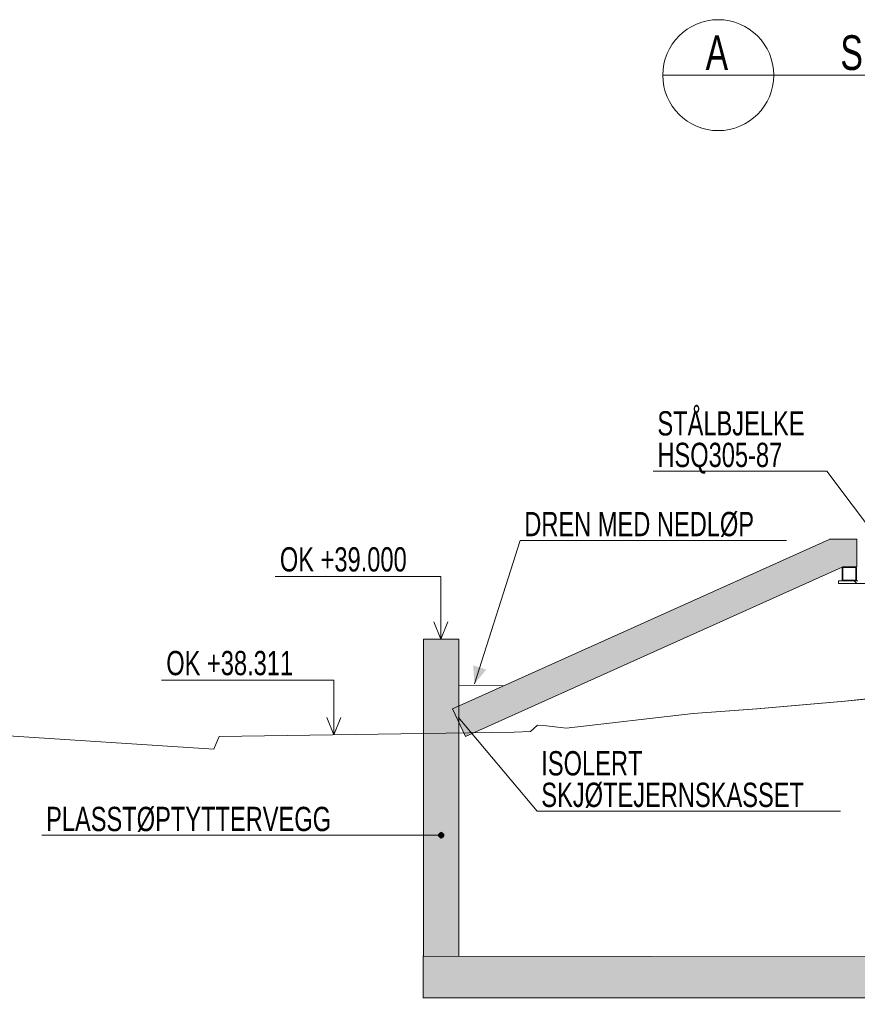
# Model space of a CAD drawing. Header units: millimetres. Extents: x -28263 to 55837, y 62799 to 122199.
# Tile 4 of 9: x -16770 to -4694, y 90932 to 105128. Entities that reach past the tile are written whole.
import ezdxf

# ---------------------------------------------------------------- set-up
doc = ezdxf.new("R2010")
doc.units = ezdxf.units.MM
doc.header["$LTSCALE"] = 100
doc.linetypes.add('HIDDEN', pattern=[2.38125, 1.5875, -0.79375])
doc.linetypes.add('XKITLINE00', pattern=[0])
for name, color, linetype, lineweight in [('GraphicObject', 6, 'Continuous', 0), ('LevelText', 7, 'Continuous', 0), ('OtherObjectType', 1, 'Continuous', 0), ('Part', 2, 'Continuous', 0), ('Part_Hidden', 7, 'Continuous', 0), ('PartMark', 3, 'Continuous', 0), ('ReferenceModel', 1, 'Continuous', 0), ('Text', 3, 'Continuous', 0)]:
    doc.layers.add(name, color=color, linetype=linetype, lineweight=lineweight)
doc.styles.add('ARIAL_NARROW', font='ARIALN.TTF')

msp = doc.modelspace()

# ---------------------------------------------------------------- hatches: boundary and pattern name
at = {"layer": 'Part'}
for points in [[(-10530, 95194), (-5093, 97640), (-4905, 97240), (-10342, 94794)], [(-4905, 97237), (-5093, 97637), (-4700, 97637), (-4700, 97237)], [(-10949, 91624), (-10949, 96197), (-10437, 96197), (-10437, 91623)], [(21719, 91593), (21958, 91585), (22363, 91532), (22363, 90932), (20314, 91009), (4767, 91021), (-10955, 91024), (-10955, 91624), (4025, 91611), (20314, 91609), (20660, 91608), (20877, 91607), (21051, 91606), (21398, 91601)]]:
    msp.add_hatch(color=253, dxfattribs=at).paths.add_polyline_path(points, flags=17)
at = {"layer": 'PartMark'}
msp.add_hatch(color=7, dxfattribs=at).paths.add_polyline_path([(-10692, 93419), (-10691, 93418), (-10691, 93418), (-10690, 93418), (-10689, 93417), (-10689, 93417), (-10688, 93417), (-10687, 93416), (-10687, 93416), (-10686, 93416), (-10685, 93415), (-10685, 93415), (-10684, 93415), (-10683, 93414), (-10683, 93414), (-10682, 93414), (-10682, 93413), (-10681, 93413), (-10680, 93413), (-10680, 93412), (-10679, 93412), (-10679, 93412), (-10678, 93411), (-10677, 93411), (-10677, 93410), (-10676, 93410), (-10676, 93410), (-10675, 93409), (-10674, 93409), (-10674, 93409), (-10673, 93408), (-10673, 93408), (-10672, 93408), (-10672, 93407), (-10671, 93407), (-10671, 93406), (-10670, 93406), (-10670, 93406), (-10669, 93405), (-10669, 93405), (-10668, 93405), (-10668, 93404), (-10667, 93404), (-10667, 93403), (-10666, 93403), (-10666, 93403), (-10665, 93402), (-10665, 93402), (-10664, 93402), (-10664, 93401), (-10663, 93401), (-10663, 93400), (-10662, 93400), (-10662, 93400), (-10662, 93399), (-10661, 93399), (-10661, 93398), (-10660, 93398), (-10660, 93398), (-10660, 93397), (-10659, 93397), (-10659, 93396), (-10658, 93396), (-10658, 93396), (-10658, 93395), (-10657, 93395), (-10657, 93394), (-10657, 93394), (-10656, 93394), (-10656, 93393), (-10656, 93393), (-10655, 93392), (-10655, 93392), (-10655, 93392), (-10654, 93391), (-10654, 93391), (-10654, 93390), (-10653, 93390), (-10653, 93390), (-10653, 93389), (-10653, 93389), (-10652, 93388), (-10652, 93388), (-10652, 93388), (-10651, 93387), (-10651, 93387), (-10651, 93386), (-10651, 93386), (-10650, 93385), (-10650, 93385), (-10650, 93385), (-10650, 93384), (-10650, 93384), (-10649, 93383), (-10649, 93383), (-10649, 93383), (-10649, 93382), (-10649, 93382), (-10648, 93381), (-10648, 93381), (-10648, 93380), (-10648, 93380), (-10648, 93380), (-10648, 93379), (-10648, 93379), (-10647, 93378), (-10647, 93378), (-10647, 93377), (-10647, 93377), (-10647, 93377), (-10647, 93376), (-10647, 93376), (-10647, 93375), (-10647, 93375), (-10646, 93375), (-10646, 93374), (-10646, 93374), (-10646, 93373), (-10646, 93373), (-10646, 93372), (-10646, 93372), (-10646, 93372), (-10646, 93371), (-10646, 93371), (-10646, 93370), (-10646, 93370), (-10646, 93369), (-10646, 93369), (-10646, 93369), (-10646, 93368), (-10646, 93368), (-10646, 93367), (-10646, 93367), (-10646, 93366), (-10646, 93366), (-10646, 93366), (-10646, 93365), (-10646, 93365), (-10646, 93364), (-10646, 93364), (-10646, 93363), (-10647, 93363), (-10647, 93363), (-10647, 93362), (-10647, 93362), (-10647, 93361), (-10647, 93361), (-10647, 93360), (-10647, 93360), (-10647, 93360), (-10648, 93359), (-10648, 93359), (-10648, 93358), (-10648, 93358), (-10648, 93358), (-10648, 93357), (-10648, 93357), (-10649, 93356), (-10649, 93356), (-10649, 93355), (-10649, 93355), (-10649, 93355), (-10650, 93354), (-10650, 93354), (-10650, 93353), (-10650, 93353), (-10650, 93352), (-10651, 93352), (-10651, 93352), (-10651, 93351), (-10651, 93351), (-10652, 93350), (-10652, 93350), (-10652, 93350), (-10653, 93349), (-10653, 93349), (-10653, 93348), (-10653, 93348), (-10654, 93348), (-10654, 93347), (-10654, 93347), (-10655, 93346), (-10655, 93346), (-10655, 93346), (-10656, 93345), (-10656, 93345), (-10656, 93344), (-10657, 93344), (-10657, 93343), (-10657, 93343), (-10658, 93343), (-10658, 93342), (-10658, 93342), (-10659, 93341), (-10659, 93341), (-10660, 93341), (-10660, 93340), (-10660, 93340), (-10661, 93340), (-10661, 93339), (-10662, 93339), (-10662, 93338), (-10662, 93338), (-10663, 93338), (-10663, 93337), (-10664, 93337), (-10664, 93336), (-10665, 93336), (-10665, 93336), (-10666, 93335), (-10666, 93335), (-10667, 93334), (-10667, 93334), (-10668, 93334), (-10668, 93333), (-10669, 93333), (-10669, 93333), (-10670, 93332), (-10670, 93332), (-10671, 93331), (-10671, 93331), (-10672, 93331), (-10672, 93330), (-10673, 93330), (-10673, 93330), (-10674, 93329), (-10674, 93329), (-10675, 93329), (-10676, 93328), (-10676, 93328), (-10677, 93327), (-10677, 93327), (-10678, 93327), (-10679, 93326), (-10679, 93326), (-10680, 93326), (-10680, 93325), (-10681, 93325), (-10682, 93325), (-10682, 93324), (-10683, 93324), (-10683, 93324), (-10684, 93323), (-10685, 93323), (-10685, 93323), (-10686, 93322), (-10687, 93322), (-10687, 93322), (-10688, 93321), (-10689, 93321), (-10689, 93321), (-10690, 93320), (-10691, 93320), (-10691, 93320), (-10692, 93319), (-10693, 93319), (-10694, 93319), (-10694, 93320), (-10695, 93320), (-10696, 93320), (-10696, 93321), (-10697, 93321), (-10698, 93321), (-10698, 93322), (-10699, 93322), (-10700, 93322), (-10700, 93323), (-10701, 93323), (-10702, 93323), (-10702, 93324), (-10703, 93324), (-10703, 93324), (-10704, 93325), (-10705, 93325), (-10705, 93325), (-10706, 93326), (-10707, 93326), (-10707, 93326), (-10708, 93327), (-10708, 93327), (-10709, 93327), (-10709, 93328), (-10710, 93328), (-10711, 93329), (-10711, 93329), (-10712, 93329), (-10712, 93330), (-10713, 93330), (-10713, 93330), (-10714, 93331), (-10714, 93331), (-10715, 93331), (-10715, 93332), (-10716, 93332), (-10717, 93333), (-10717, 93333), (-10718, 93333), (-10718, 93334), (-10719, 93334), (-10719, 93334), (-10719, 93335), (-10720, 93335), (-10720, 93336), (-10721, 93336), (-10721, 93336), (-10722, 93337), (-10722, 93337), (-10723, 93338), (-10723, 93338), (-10724, 93338), (-10724, 93339), (-10724, 93339), (-10725, 93340), (-10725, 93340), (-10726, 93340), (-10726, 93341), (-10726, 93341), (-10727, 93341), (-10727, 93342), (-10728, 93342), (-10728, 93343), (-10728, 93343), (-10729, 93343), (-10729, 93344), (-10729, 93344), (-10730, 93345), (-10730, 93345), (-10730, 93346), (-10731, 93346), (-10731, 93346), (-10731, 93347), (-10732, 93347), (-10732, 93348), (-10732, 93348), (-10733, 93348), (-10733, 93349), (-10733, 93349), (-10733, 93350), (-10734, 93350), (-10734, 93350), (-10734, 93351), (-10734, 93351), (-10735, 93352), (-10735, 93352), (-10735, 93352), (-10735, 93353), (-10736, 93353), (-10736, 93354), (-10736, 93354), (-10736, 93355), (-10736, 93355), (-10737, 93355), (-10737, 93356), (-10737, 93356), (-10737, 93357), (-10737, 93357), (-10738, 93358), (-10738, 93358), (-10738, 93358), (-10738, 93359), (-10738, 93359), (-10738, 93360), (-10738, 93360), (-10738, 93360), (-10739, 93361), (-10739, 93361), (-10739, 93362), (-10739, 93362), (-10739, 93363), (-10739, 93363), (-10739, 93363), (-10739, 93364), (-10739, 93364), (-10739, 93365), (-10739, 93365), (-10739, 93366), (-10740, 93366), (-10740, 93366), (-10740, 93367), (-10740, 93367), (-10740, 93368), (-10740, 93368), (-10740, 93369), (-10740, 93369), (-10740, 93369), (-10740, 93370), (-10740, 93370), (-10740, 93371), (-10740, 93371), (-10740, 93372), (-10740, 93372), (-10739, 93372), (-10739, 93373), (-10739, 93373), (-10739, 93374), (-10739, 93374), (-10739, 93375), (-10739, 93375), (-10739, 93375), (-10739, 93376), (-10739, 93376), (-10739, 93377), (-10739, 93377), (-10738, 93377), (-10738, 93378), (-10738, 93378), (-10738, 93379), (-10738, 93379), (-10738, 93380), (-10738, 93380), (-10738, 93380), (-10737, 93381), (-10737, 93381), (-10737, 93382), (-10737, 93382), (-10737, 93383), (-10736, 93383), (-10736, 93383), (-10736, 93384), (-10736, 93384), (-10736, 93385), (-10735, 93385), (-10735, 93385), (-10735, 93386), (-10735, 93386), (-10734, 93387), (-10734, 93387), (-10734, 93388), (-10734, 93388), (-10733, 93388), (-10733, 93389), (-10733, 93389), (-10733, 93390), (-10732, 93390), (-10732, 93390), (-10732, 93391), (-10731, 93391), (-10731, 93392), (-10731, 93392), (-10730, 93392), (-10730, 93393), (-10730, 93393), (-10729, 93394), (-10729, 93394), (-10729, 93394), (-10728, 93395), (-10728, 93395), (-10728, 93396), (-10727, 93396), (-10727, 93396), (-10726, 93397), (-10726, 93397), (-10726, 93398), (-10725, 93398), (-10725, 93398), (-10724, 93399), (-10724, 93399), (-10724, 93400), (-10723, 93400), (-10723, 93400), (-10722, 93401), (-10722, 93401), (-10721, 93402), (-10721, 93402), (-10720, 93402), (-10720, 93403), (-10719, 93403), (-10719, 93403), (-10719, 93404), (-10718, 93404), (-10718, 93405), (-10717, 93405), (-10717, 93405), (-10716, 93406), (-10715, 93406), (-10715, 93406), (-10714, 93407), (-10714, 93407), (-10713, 93408), (-10713, 93408), (-10712, 93408), (-10712, 93409), (-10711, 93409), (-10711, 93409), (-10710, 93410), (-10709, 93410), (-10709, 93410), (-10708, 93411), (-10708, 93411), (-10707, 93412), (-10707, 93412), (-10706, 93412), (-10705, 93413), (-10705, 93413), (-10704, 93413), (-10703, 93414), (-10703, 93414), (-10702, 93414), (-10702, 93415), (-10701, 93415), (-10700, 93415), (-10700, 93416), (-10699, 93416), (-10698, 93416), (-10698, 93417), (-10697, 93417), (-10696, 93417), (-10696, 93418), (-10695, 93418), (-10694, 93418), (-10694, 93419), (-10693, 93419)], flags=17)
at = {"layer": 'Text'}
for points in [[(-10214, 95550), (-10233, 95818), (-10043, 95758)], [(-10447, 95074), (-10210, 94946), (-10363, 94818)]]:
    msp.add_hatch(color=7, dxfattribs=at).paths.add_polyline_path(points, flags=17)

# ---------------------------------------------------------------- linework, layer by layer
at = {"layer": 'GraphicObject', "color": 3, "linetype": 'Continuous', "lineweight": 0}
msp.add_line((-10437, 95529), (-9793, 95525), dxfattribs=at)
at = {"layer": 'LevelText', "color": 3, "linetype": 'Continuous', "lineweight": 0}
for p, q in [((-10895, 97102), (-13089, 97102)), ((-10697, 97102), (-10895, 97102)), ((-10697, 96197), (-10697, 97102)), ((-10797, 96447), (-10697, 96197)), ((-10697, 96197), (-10597, 96447)), ((-12533, 95607), (-14727, 95607)), ((-12242, 95607), (-12533, 95607)), ((-12242, 94819), (-12242, 95607)), ((-12342, 95069), (-12242, 94819)), ((-12242, 94819), (-12142, 95069))]:
    msp.add_line(p, q, dxfattribs=at)
at = {"layer": 'OtherObjectType', "color": 3, "linetype": 'Continuous', "lineweight": 0}
for q in [(-7499, 104328), (-2399, 104328)]:
    msp.add_line((-5899, 104328), q, dxfattribs=at)
msp.add_circle((-6699, 104328), 800, dxfattribs=at)
at = {"layer": 'Part', "color": 7, "linetype": 'XKITLINE00', "lineweight": 0}
for p, q in [((-10530, 95194), (-5099, 97635)), ((-5094, 97639), (-5093, 97639)), ((-5093, 97639), (-5094, 97639)), ((-5094, 97640), (-5093, 97640)), ((-5093, 97639), (-5093, 97639)), ((-5093, 97639), (-4700, 97637)), ((-4700, 97637), (-4700, 97237)), ((-4911, 97235), (-10342, 94794)), ((-4911, 97227), (-4912, 97226)), ((-4912, 97226), (-4912, 97225)), ((-4912, 97225), (-4912, 97224)), ((-4912, 97224), (-4912, 97222)), ((-4912, 97222), (-4912, 97221)), ((-4912, 97053), (-4912, 97221)), ((-4904, 97108), (-4912, 97116)), ((-4910, 97229), (-4911, 97227)), ((-4909, 97231), (-4910, 97230)), ((-4910, 97230), (-4910, 97229)), ((-4908, 97232), (-4909, 97231)), ((-4907, 97233), (-4908, 97232)), ((-4906, 97234), (-4907, 97233)), ((-4906, 97237), (-4905, 97237)), ((-4905, 97234), (-4906, 97234)), ((-4905, 97240), (-4905, 97240)), ((-4905, 97240), (-4700, 97237)), ((-4904, 97235), (-4905, 97234)), ((-4903, 97236), (-4904, 97235)), ((-4904, 97224), (-4903, 97225)), ((-4904, 97223), (-4904, 97224)), ((-4904, 97224), (-4904, 97224)), ((-4904, 97222), (-4904, 97223)), ((-4904, 97221), (-4904, 97222)), ((-4904, 97222), (-4904, 97222)), ((-4904, 97053), (-4904, 97221)), ((-4901, 97236), (-4903, 97236)), ((-4903, 97225), (-4902, 97226)), ((-4903, 97225), (-4903, 97225)), ((-4902, 97226), (-4902, 97227)), ((-4902, 97227), (-4901, 97227)), ((-4902, 97226), (-4902, 97226)), ((-4900, 97237), (-4901, 97236)), ((-4901, 97227), (-4901, 97228)), ((-4901, 97228), (-4900, 97228)), ((-4899, 97237), (-4900, 97237)), ((-4900, 97228), (-4899, 97228)), ((-4897, 97237), (-4899, 97237)), ((-4899, 97228), (-4899, 97229)), ((-4899, 97229), (-4898, 97229)), ((-4898, 97229), (-4897, 97229)), ((-4896, 97237), (-4897, 97237)), ((-4897, 97229), (-4897, 97229)), ((-4897, 97229), (-4896, 97229)), ((-4896, 97237), (-4724, 97237)), ((-4896, 97229), (-4724, 97229)), ((-4723, 97237), (-4724, 97237)), ((-4724, 97229), (-4724, 97229)), ((-4724, 97229), (-4723, 97229)), ((-4721, 97237), (-4723, 97237)), ((-4723, 97229), (-4722, 97229)), ((-4722, 97229), (-4722, 97229)), ((-4722, 97229), (-4721, 97228)), ((-4720, 97237), (-4721, 97237)), ((-4721, 97228), (-4720, 97228)), ((-4719, 97236), (-4720, 97237)), ((-4720, 97228), (-4720, 97228)), ((-4720, 97228), (-4719, 97227)), ((-4718, 97236), (-4719, 97236)), ((-4719, 97227), (-4719, 97227)), ((-4719, 97227), (-4718, 97226)), ((-4716, 97235), (-4718, 97236)), ((-4718, 97226), (-4718, 97226)), ((-4718, 97226), (-4717, 97225)), ((-4709, 97227), (-4717, 97235)), ((-4717, 97225), (-4717, 97225)), ((-4717, 97225), (-4717, 97224)), ((-4717, 97224), (-4716, 97224)), ((-4715, 97234), (-4716, 97235)), ((-4716, 97224), (-4716, 97223)), ((-4716, 97223), (-4716, 97222)), ((-4716, 97222), (-4716, 97222)), ((-4716, 97222), (-4716, 97221)), ((-4716, 97053), (-4716, 97221)), ((-4714, 97234), (-4715, 97234)), ((-4713, 97233), (-4714, 97234)), ((-4712, 97232), (-4713, 97233)), ((-4711, 97231), (-4712, 97232)), ((-4710, 97230), (-4711, 97231)), ((-4710, 97229), (-4710, 97230)), ((-4709, 97227), (-4710, 97229)), ((-4709, 97227), (-4709, 97227)), ((-4709, 97226), (-4709, 97227)), ((-4708, 97225), (-4709, 97226)), ((-4708, 97224), (-4708, 97225)), ((-4708, 97222), (-4708, 97224)), ((-4708, 97221), (-4708, 97222)), ((-4708, 97053), (-4708, 97221)), ((-4964, 97037), (-4963, 97037)), ((-4964, 96997), (-4963, 96997)), ((-4963, 96997), (-4963, 97037)), ((-4963, 97037), (-4687, 97037)), ((-3838, 96997), (-4963, 96997)), ((-4912, 97053), (-4912, 97052)), ((-4912, 97052), (-4912, 97050)), ((-4912, 97050), (-4912, 97049)), ((-4912, 97049), (-4912, 97048)), ((-4912, 97048), (-4911, 97047)), ((-4911, 97047), (-4910, 97045)), ((-4910, 97045), (-4910, 97044)), ((-4910, 97044), (-4909, 97043)), ((-4909, 97043), (-4908, 97042)), ((-4908, 97042), (-4907, 97041)), ((-4907, 97041), (-4906, 97040)), ((-4906, 97040), (-4905, 97040)), ((-4905, 97040), (-4904, 97039)), ((-4904, 97052), (-4904, 97053)), ((-4904, 97051), (-4904, 97052)), ((-4904, 97052), (-4904, 97052)), ((-4904, 97050), (-4904, 97051)), ((-4903, 97049), (-4904, 97050)), ((-4904, 97050), (-4904, 97050)), ((-4904, 97039), (-4903, 97038)), ((-4902, 97048), (-4903, 97049)), ((-4903, 97049), (-4903, 97049)), ((-4903, 97038), (-4901, 97038)), ((-4902, 97047), (-4902, 97048)), ((-4902, 97048), (-4902, 97048)), ((-4901, 97047), (-4902, 97047)), ((-4901, 97046), (-4901, 97047)), ((-4900, 97046), (-4901, 97046)), ((-4901, 97038), (-4900, 97037)), ((-4899, 97046), (-4900, 97046)), ((-4900, 97037), (-4899, 97037)), ((-4899, 97045), (-4899, 97046)), ((-4898, 97045), (-4899, 97045)), ((-4899, 97037), (-4897, 97037)), ((-4897, 97045), (-4898, 97045)), ((-4896, 97045), (-4897, 97045)), ((-4897, 97045), (-4897, 97045)), ((-4897, 97037), (-4896, 97037)), ((-4896, 97045), (-4724, 97045)), ((-4896, 97037), (-4724, 97037)), ((-4833, 97037), (-4841, 97045)), ((-4700, 96997), (-4740, 97037)), ((-4723, 97045), (-4724, 97045)), ((-4724, 97045), (-4724, 97045)), ((-4724, 97037), (-4723, 97037)), ((-4722, 97045), (-4723, 97045)), ((-4723, 97037), (-4721, 97037)), ((-4721, 97046), (-4722, 97045)), ((-4722, 97045), (-4722, 97045)), ((-4720, 97046), (-4721, 97046)), ((-4721, 97037), (-4720, 97037)), ((-4719, 97047), (-4720, 97046)), ((-4720, 97046), (-4720, 97046)), ((-4720, 97037), (-4719, 97038)), ((-4718, 97048), (-4719, 97047)), ((-4719, 97047), (-4719, 97047)), ((-4719, 97038), (-4718, 97038)), ((-4717, 97049), (-4718, 97048)), ((-4718, 97048), (-4718, 97048)), ((-4718, 97038), (-4716, 97039)), ((-4716, 97050), (-4717, 97050)), ((-4717, 97050), (-4717, 97049)), ((-4717, 97049), (-4717, 97049)), ((-4716, 97053), (-4716, 97052)), ((-4716, 97052), (-4716, 97052)), ((-4716, 97052), (-4716, 97051)), ((-4716, 97051), (-4716, 97050)), ((-4716, 97039), (-4715, 97040)), ((-4715, 97040), (-4714, 97040)), ((-4714, 97040), (-4713, 97041)), ((-4713, 97041), (-4712, 97042)), ((-4712, 97042), (-4711, 97043)), ((-4711, 97043), (-4710, 97044)), ((-4710, 97045), (-4709, 97047)), ((-4710, 97044), (-4710, 97045)), ((-4709, 97048), (-4708, 97049)), ((-4709, 97047), (-4709, 97048)), ((-4708, 97052), (-4708, 97053)), ((-4708, 97050), (-4708, 97052)), ((-4708, 97049), (-4708, 97050)), ((-10950, 96197), (-10949, 96197)), ((-10949, 96197), (-10437, 96197)), ((-10949, 91624), (-10949, 96197)), ((-10437, 96197), (-10437, 91623)), ((-10342, 94794), (-10530, 95194)), ((-10342, 94794), (-10342, 94794)), ((-10956, 91624), (-10955, 91624)), ((-10955, 91024), (-10955, 91624)), ((-10955, 91624), (4025, 91611)), ((-10437, 91623), (-10949, 91624)), ((-10956, 91024), (-10955, 91024)), ((4767, 91021), (-10955, 91024))]:
    msp.add_line(p, q, dxfattribs=at)
at = {"layer": 'Part_Hidden', "linetype": 'HIDDEN', "lineweight": 25}
for p, q in [((-5094, 97637), (-5093, 97637)), ((-4701, 97637), (-4700, 97637)), ((-4906, 97237), (-4905, 97240)), ((-4896, 97237), (-4896, 97237)), ((-4896, 97229), (-4896, 97229)), ((-4725, 97237), (-4724, 97237)), ((-4725, 97229), (-4724, 97229)), ((-4701, 97237), (-4700, 97237)), ((-4896, 97045), (-4896, 97045)), ((-4896, 97037), (-4896, 97037)), ((-4725, 97045), (-4724, 97045)), ((-4725, 97037), (-4724, 97037)), ((-10438, 96197), (-10437, 96197)), ((-10530, 95194), (-10530, 95194)), ((-10950, 91624), (-10949, 91624)), ((-10438, 91623), (-10437, 91623))]:
    msp.add_line(p, q, dxfattribs=at)
at = {"layer": 'PartMark', "color": 7, "linetype": 'Continuous', "lineweight": 0}
for p, q in [((-7636, 98618), (-5134, 98618)), ((-4401, 97647), (-5134, 98618)), ((-16450, 93369), (-11714, 93369)), ((-10693, 93369), (-11714, 93369))]:
    msp.add_line(p, q, dxfattribs=at)
at = {"layer": 'ReferenceModel', "color": 7, "linetype": 'Continuous', "lineweight": 0}
for p, q in [((-4872, 95302), (-2393, 95561)), ((-4870, 95301), (-2392, 95561)), ((-4872, 95302), (-6141, 95193)), ((-4870, 95301), (-6140, 95193)), ((-4872, 95302), (-4870, 95301)), ((-4870, 95301), (-4872, 95302)), ((-4872, 95302), (-4870, 95301)), ((-4872, 95302), (-4870, 95301)), ((-4872, 95302), (-4870, 95301)), ((-4872, 95302), (-4872, 95302)), ((-4872, 95302), (-4872, 95302)), ((-4870, 95301), (-4870, 95301)), ((-4870, 95301), (-4870, 95301)), ((-8892, 94914), (-7062, 95125)), ((-8891, 94914), (-7062, 95124)), ((-6140, 95193), (-7062, 95124)), ((-6141, 95193), (-7062, 95125)), ((-7062, 95124), (-7062, 95125)), ((-7062, 95125), (-7062, 95124)), ((-6140, 95193), (-6141, 95193)), ((-6141, 95193), (-6140, 95193)), ((-13971, 94608), (-19108, 94945)), ((-13971, 94608), (-19107, 94945)), ((-13895, 94795), (-9640, 94857)), ((-13895, 94795), (-9643, 94856)), ((-9405, 94863), (-9643, 94856)), ((-9640, 94857), (-9643, 94856)), ((-9643, 94856), (-9640, 94857)), ((-9405, 94863), (-9640, 94857)), ((-9405, 94863), (-9306, 94955)), ((-9405, 94863), (-9306, 94955)), ((-9405, 94863), (-9405, 94863)), ((-9405, 94863), (-9405, 94863)), ((-9405, 94863), (-9405, 94863)), ((-9405, 94863), (-9405, 94863)), ((-9405, 94863), (-9405, 94863)), ((-9405, 94863), (-9405, 94863)), ((-9306, 94955), (-9306, 94955)), ((-9306, 94955), (-9306, 94955)), ((-9306, 94955), (-9306, 94955)), ((-9306, 94955), (-9176, 94948)), ((-9306, 94955), (-9176, 94948)), ((-9176, 94948), (-9176, 94948)), ((-9176, 94948), (-9176, 94948)), ((-8891, 94914), (-9176, 94948)), ((-8892, 94914), (-9176, 94948)), ((-8891, 94914), (-8892, 94914)), ((-8892, 94914), (-8891, 94914)), ((-13895, 94795), (-13950, 94657)), ((-13895, 94795), (-13950, 94658)), ((-13895, 94795), (-13895, 94795)), ((-13895, 94795), (-13895, 94795)), ((-13895, 94795), (-13895, 94795)), ((-13971, 94608), (-13950, 94658)), ((-13971, 94608), (-13950, 94657)), ((-13971, 94608), (-13971, 94608)), ((-13971, 94608), (-13971, 94608)), ((-13971, 94608), (-13971, 94608)), ((-13950, 94658), (-13950, 94657)), ((-13950, 94657), (-13950, 94658))]:
    msp.add_line(p, q, dxfattribs=at)
at = {"layer": 'Text', "color": 7, "linetype": 'Continuous', "lineweight": 0}
for p, q in [((-10214, 95550), (-9555, 97621)), ((-9555, 97621), (-5714, 97621)), ((-10447, 95074), (-9310, 93717)), ((-9310, 93717), (-4936, 93717))]:
    msp.add_line(p, q, dxfattribs=at)

# ---------------------------------------------------------------- texts
at = {"layer": 'LevelText', "color": 3, "style": 'ARIAL_NARROW', "width": 0.85}
for s, p in [('OK +39.000', (-13019, 97172)), ('OK +38.311', (-14657, 95677))]:
    msp.add_text(s, height=350, dxfattribs=at).set_placement(p)
at = {"layer": 'OtherObjectType', "color": 3, "style": 'ARIAL_NARROW', "width": 0.85}
for s, p in [('SNITT', (-4938, 104403)), ('A', (-6881, 104403))]:
    msp.add_text(s, height=500, dxfattribs=at).set_placement(p)
at = {"layer": 'PartMark', "color": 3, "style": 'ARIAL_NARROW', "width": 0.85}
for s, p in [('STÅLBJELKE', (-7576, 99133)), ('HSQ305-87', (-7576, 98678)), ('PLASSTØPTYTTERVEGG', (-16390, 93429))]:
    msp.add_text(s, height=350, dxfattribs=at).set_placement(p)
at = {"layer": 'Text', "color": 3, "style": 'ARIAL_NARROW', "width": 0.85}
for s, p in [('DREN MED NEDLØP', (-9495, 97681)), ('ISOLERT', (-9250, 94232)), ('SKJØTEJERNSKASSET', (-9250, 93777))]:
    msp.add_text(s, height=350, dxfattribs=at).set_placement(p)

doc.saveas('drawing.dxf')
